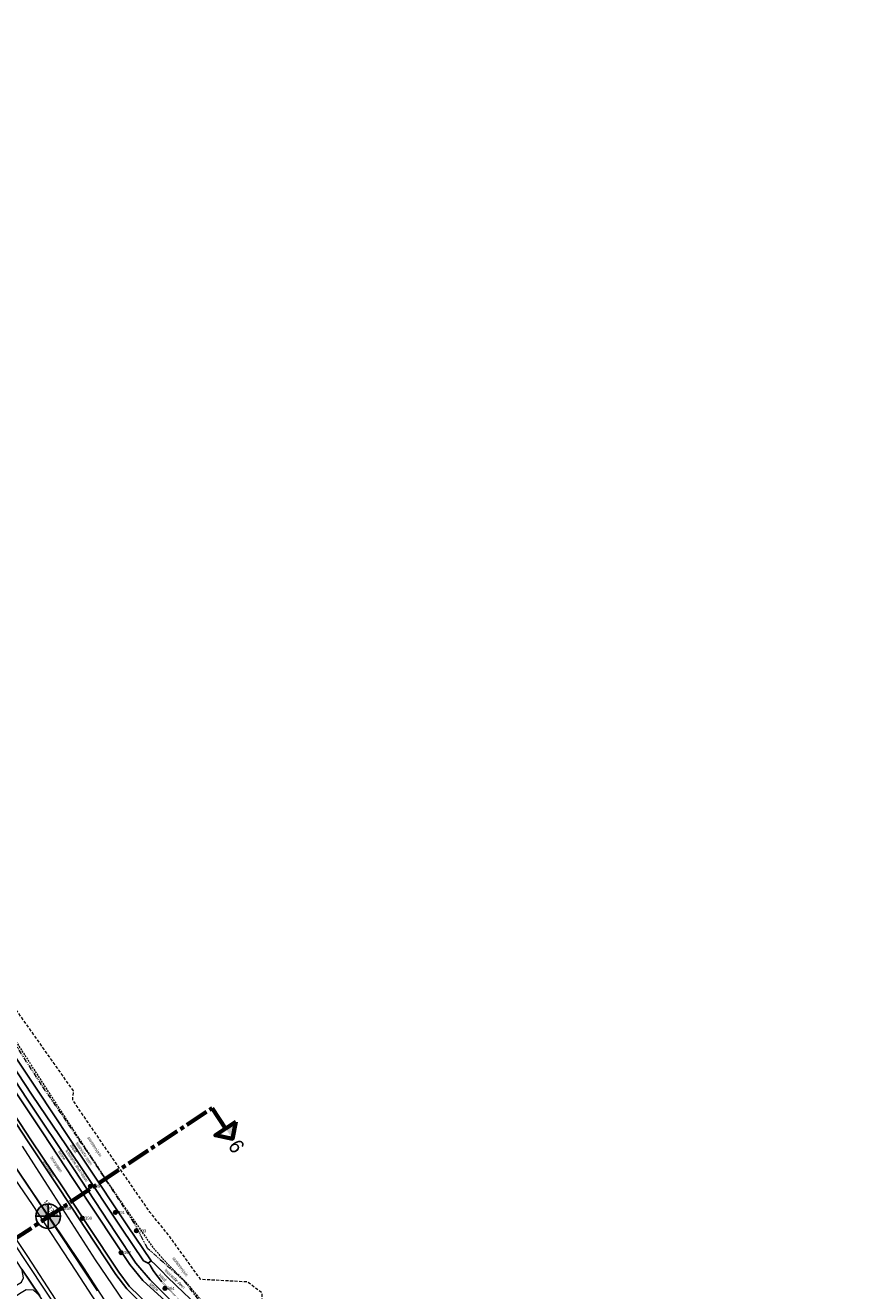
# Model space of a CAD drawing. Header units: metres. Extents: x 62183 to 64287, y 386037 to 390061.
# Tile 20 of 38: x 63165 to 63501, y 387622 to 388138. Entities that reach past the tile are written whole.
import ezdxf
from ezdxf.enums import TextEntityAlignment as Align

# ---------------------------------------------------------------- set-up
doc = ezdxf.new("R2010")
doc.units = ezdxf.units.M
for name, pattern in [('CENTER2', [28.575, 19.05, -3.175, 3.175, -3.175]), ('DOT', [0.25, 0, -0.25]), ('HIDDEN', [0.375, 0.25, -0.125]), ('PHANTOM2', [1.25, 0.625, -0.125, 0.125, -0.125, 0.125, -0.125])]:
    doc.linetypes.add(name, pattern=pattern)
doc.layers.get('0').update_dxf_attribs({"linetype": 'CONTINUOUS'})
for name, color, linetype in [('0 @ 0.5', 7, 'CONTINUOUS'), ('0 @ 1', 7, 'CONTINUOUS'), ('0 @ 5', 7, 'CONTINUOUS'), ('BS-SCHEIDINGSLIJN-TALUDBEKL', 253, 'CONTINUOUS')]:
    doc.layers.add(name, color=color, linetype=linetype)
for name, color, linetype, lineweight in [('BS-Boorpunten', 253, 'CONTINUOUS', 25), ('BS-Boorpuntnummer', 253, 'CONTINUOUS', 25), ('BS-Dijkpaal', 2, 'CONTINUOUS', 25), ('BS-Dijkpaalnr', 6, 'CONTINUOUS', 25), ('BS-KANT-KREUKELBERM', 35, 'PHANTOM2', 0), ('BS-KANT-VERHARDING', 253, 'CONTINUOUS', 0), ('BS-KRUINLIJN', 253, 'CONTINUOUS', 0), ('BS-OVERIGE-TEKSTEN', 253, 'CONTINUOUS', 0), ('BS-PERKOENRIJ', 203, 'DOT', 5), ('BS-TEENLIJN', 11, 'CONTINUOUS', 0), ('BS-TEENSCHOT-GECONSTRUEERD', 1, 'HIDDEN', 13), ('BS-TUSSENBERM', 253, 'CONTINUOUS', 0), ('BS-ZANDLIJN', 2, 'HIDDEN', 20), ('Plts-Dwarsprofiel', 5, 'CENTER2', 70)]:
    doc.layers.add(name, color=color, linetype=linetype, lineweight=lineweight)
doc.layers.add('THEORETISCHE_NULLIJN', color=125, linetype='CONTINUOUS', plot=False)
doc.styles.add('ISO', font='isocp.shx', dxfattribs={"height": 2.5})
doc.styles.add('StagCAD', font='StagCAD.ttf')

# ---------------------------------------------------------------- blocks, each defined once
blk = doc.blocks.new('dijkpaal')
at = {"layer": 'BS-Dijkpaal'}
h = blk.add_hatch(color=256, dxfattribs=at)
h.paths.add_polyline_path([(0, 0), (0, 1, 0.414214), (-1, 0)])
h.paths.add_polyline_path([(1, 0), (0, 0), (0, -1, 0.414214)])
for p, q in [((-1, 0), (1, 0)), ((0, -1), (0, 1))]:
    blk.add_line(p, q, dxfattribs=at)
blk.add_circle((0, 0), 1, dxfattribs=at)
blk = doc.blocks.new('*U728')
at = {"layer": '0 @ 0.5', "xscale": 0.5, "yscale": 0.5, "zscale": 0.5}
blk.add_blockref('dijkpaal', (63174.848, 387652.335), dxfattribs=at)
at = {"layer": '0 @ 1'}
blk.add_blockref('dijkpaal', (63174.848, 387652.335), dxfattribs=at)
at = {"layer": '0 @ 5', "xscale": 5, "yscale": 5, "zscale": 5}
blk.add_blockref('dijkpaal', (63174.848, 387652.335), dxfattribs=at)
blk = doc.blocks.new('punt-boring')
at = {"layer": 'BS-Boorpunten'}
h = blk.add_hatch(color=8, dxfattribs=at)
h.dxf.hatch_style = 1
h.paths.add_polyline_path([(0.01, 1), (-0.87, -0.49), (0.86, -0.51)])
h = blk.add_hatch(color=1, dxfattribs=at)
h.dxf.hatch_style = 1
h.paths.add_polyline_path([(0.01, 1), (-0.87, -0.49), (0.86, -0.51)])
at = {"layer": 'BS-Boorpunten', "color": 8}
blk.add_lwpolyline([(0.01, 1), (-0.87, -0.49), (0.86, -0.51)], close=True, dxfattribs=at)
at = {"layer": 'BS-Boorpunten', "color": 1}
blk.add_lwpolyline([(0.01, 1), (-0.87, -0.49), (0.86, -0.51)], close=True, dxfattribs=at)
at = {"layer": 'BS-Boorpunten', "color": 8}
blk.add_circle((0, 0), 1, dxfattribs=at)
at = {"layer": 'BS-Boorpunten', "color": 1}
blk.add_circle((0, 0), 1, dxfattribs=at)
blk = doc.blocks.new('*U361', base_point=(63174.999, 387652.682))
at = {"layer": 'BS-Boorpunten', "xscale": 1.499999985, "yscale": 1.499999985, "zscale": 1.499999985}
blk.add_blockref('punt-boring', (63174.999, 387652.682), dxfattribs=at)
at = {"layer": 'BS-Boorpuntnummer', "linetype": 'ByBlock', "insert": (63177.119, 387652.682), "char_height": 2.5, "attachment_point": 4}
blk.add_mtext('258', dxfattribs=at)
blk = doc.blocks.new('*U362', base_point=(63180.295, 387655.52))
at = {"layer": 'BS-Boorpunten', "xscale": 1.499999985, "yscale": 1.499999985, "zscale": 1.499999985}
blk.add_blockref('punt-boring', (63180.295, 387655.52), dxfattribs=at)
at = {"layer": 'BS-Boorpuntnummer', "linetype": 'ByBlock', "insert": (63182.415, 387655.52), "char_height": 2.5, "attachment_point": 4}
blk.add_mtext('259', dxfattribs=at)
blk = doc.blocks.new('*U584', base_point=(63192.104, 387664.576))
at = {"layer": 'BS-Boorpunten', "xscale": 1.499999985, "yscale": 1.499999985, "zscale": 1.499999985}
blk.add_blockref('punt-boring', (63192.104, 387664.576), dxfattribs=at)
at = {"layer": 'BS-Boorpuntnummer', "linetype": 'ByBlock', "insert": (63194.224, 387664.576), "char_height": 2.5, "attachment_point": 4}
blk.add_mtext('389', dxfattribs=at)
blk = doc.blocks.new('*U585', base_point=(63188.781, 387651.549))
at = {"layer": 'BS-Boorpunten', "xscale": 1.499999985, "yscale": 1.499999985, "zscale": 1.499999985}
blk.add_blockref('punt-boring', (63188.781, 387651.549), dxfattribs=at)
at = {"layer": 'BS-Boorpuntnummer', "linetype": 'ByBlock', "insert": (63190.901, 387651.549), "char_height": 2.5, "attachment_point": 4}
blk.add_mtext('390', dxfattribs=at)
blk = doc.blocks.new('*U586', base_point=(63202.262, 387653.875))
at = {"layer": 'BS-Boorpunten', "xscale": 1.499999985, "yscale": 1.499999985, "zscale": 1.499999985}
blk.add_blockref('punt-boring', (63202.262, 387653.875), dxfattribs=at)
at = {"layer": 'BS-Boorpuntnummer', "linetype": 'ByBlock', "insert": (63204.382, 387653.875), "char_height": 2.5, "attachment_point": 4}
blk.add_mtext('391', dxfattribs=at)
blk = doc.blocks.new('*U587', base_point=(63204.613, 387637.54))
at = {"layer": 'BS-Boorpunten', "xscale": 1.499999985, "yscale": 1.499999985, "zscale": 1.499999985}
blk.add_blockref('punt-boring', (63204.613, 387637.54), dxfattribs=at)
at = {"layer": 'BS-Boorpuntnummer', "linetype": 'ByBlock', "insert": (63206.733, 387637.54), "char_height": 2.5, "attachment_point": 4}
blk.add_mtext('392', dxfattribs=at)
blk = doc.blocks.new('*U588', base_point=(63210.865, 387646.408))
at = {"layer": 'BS-Boorpunten', "xscale": 1.499999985, "yscale": 1.499999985, "zscale": 1.499999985}
blk.add_blockref('punt-boring', (63210.865, 387646.408), dxfattribs=at)
at = {"layer": 'BS-Boorpuntnummer', "linetype": 'ByBlock', "insert": (63212.985, 387646.408), "char_height": 2.5, "attachment_point": 4}
blk.add_mtext('393', dxfattribs=at)
blk = doc.blocks.new('*U589', base_point=(63222.489, 387622.892))
at = {"layer": 'BS-Boorpunten', "xscale": 1.499999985, "yscale": 1.499999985, "zscale": 1.499999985}
blk.add_blockref('punt-boring', (63222.489, 387622.892), dxfattribs=at)
at = {"layer": 'BS-Boorpuntnummer', "linetype": 'ByBlock', "insert": (63224.609, 387622.892), "char_height": 2.5, "attachment_point": 4}
blk.add_mtext('394', dxfattribs=at)
blk = doc.blocks.new('A$C58CE76E8')
at = {"layer": 'BS-Boorpunten', "xscale": 0.5, "yscale": 0.5, "zscale": 0.5}
for name, p in [('*U584', (63192.104, 387664.576)), ('*U362', (63180.295, 387655.52)), ('*U361', (63174.999, 387652.682)), ('*U585', (63188.781, 387651.549)), ('*U586', (63202.262, 387653.875)), ('*U588', (63210.865, 387646.408)), ('*U587', (63204.613, 387637.54)), ('*U589', (63222.489, 387622.892))]:
    blk.add_blockref(name, p, dxfattribs=at)
at = {"layer": 'BS-Boorpunten', "color": 253, "xscale": 0.5, "yscale": 0.5, "zscale": 0.5}
for name, p in [('*U584', (63192.104, 387664.576)), ('*U584', (63192.104, 387664.576)), ('*U584', (63192.104, 387664.576)), ('*U362', (63180.295, 387655.52)), ('*U362', (63180.295, 387655.52)), ('*U362', (63180.295, 387655.52)), ('*U361', (63174.999, 387652.682)), ('*U361', (63174.999, 387652.682)), ('*U361', (63174.999, 387652.682)), ('*U585', (63188.781, 387651.549)), ('*U585', (63188.781, 387651.549)), ('*U585', (63188.781, 387651.549)), ('*U586', (63202.262, 387653.875)), ('*U586', (63202.262, 387653.875)), ('*U586', (63202.262, 387653.875)), ('*U588', (63210.865, 387646.408)), ('*U588', (63210.865, 387646.408)), ('*U588', (63210.865, 387646.408)), ('*U587', (63204.613, 387637.54)), ('*U587', (63204.613, 387637.54)), ('*U587', (63204.613, 387637.54)), ('*U589', (63222.489, 387622.892)), ('*U589', (63222.489, 387622.892)), ('*U589', (63222.489, 387622.892))]:
    blk.add_blockref(name, p, dxfattribs=at)
at = {"layer": 'BS-Boorpuntnummer', "color": 8, "xscale": 0.7499999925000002, "yscale": 0.7499999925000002, "zscale": 0.7499999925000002}
for p in [(63192.104, 387664.576), (63180.295, 387655.52), (63174.999, 387652.682), (63188.781, 387651.549), (63202.262, 387653.875), (63210.865, 387646.408), (63204.613, 387637.54), (63222.489, 387622.892)]:
    blk.add_blockref('punt-boring', p, dxfattribs=at)
at = {"layer": 'BS-Boorpuntnummer', "color": 8, "char_height": 1.25, "attachment_point": 4}
for s, insert in [('389', (63193.164, 387664.576)), ('259', (63181.355, 387655.52)), ('258', (63176.059, 387652.682)), ('390', (63189.841, 387651.549)), ('391', (63203.322, 387653.875)), ('393', (63211.925, 387646.408)), ('392', (63205.673, 387637.54)), ('394', (63223.549, 387622.892))]:
    blk.add_mtext(s, dxfattribs=dict(at, insert=insert))

msp = doc.modelspace()

# ---------------------------------------------------------------- linework, layer by layer
at = {"layer": 'BS-KANT-KREUKELBERM', "ltscale": 3}
msp.add_lwpolyline([(63238.37, 387615.56), (63230.42, 387625.91), (63215.38, 387639.23), (63209.86, 387649.72), (63192.84, 387675.72), (63172.13, 387705.96), (63154.85, 387732.79)], dxfattribs=at)
at = {"layer": 'BS-KANT-VERHARDING'}
msp.add_polyline3d([(63134.96, 387674.54, 1.63), (63137.39, 387676.24, 1.72), (63138.05, 387675.27, 1.72), (63151.38, 387655.33, 1.73), (63165.39, 387634.23, 1.7), (63174.55, 387620.47, 1.7), (63192.65, 387593.38, 1.68), (63207.39, 387570.96, 1.69), (63222.6, 387547.86, 1.68), (63223.32, 387546.78, 1.68), (63220.85, 387545.22, 1.66), (63212.53, 387557.75, 1.63), (63198.38, 387579.26, 1.64), (63181.82, 387604.24, 1.64), (63164.1, 387630.77, 1.63), (63150.91, 387650.71, 1.66), (63136.67, 387671.98, 1.66), (63134.96, 387674.54, 1.63)], dxfattribs=at)
msp.add_polyline3d([(63171.42, 387619.82, 1.63), (63168.79, 387622.12, 1.59), (63165.85, 387622.28, 1.36), (63163.84, 387621.05, 1.09), (63161.09, 387619.32, 0.75), (63160.12, 387620.4, 0.73), (63159.09, 387622.15, 0.66), (63161.29, 387623.86, 0.99), (63163.93, 387625.49, 1.35), (63164.77, 387627.16, 1.55), (63164.28, 387630.16, 1.6), (63164.1, 387630.77, 1.63)], close=True, dxfattribs=at)
at = {"layer": 'BS-KRUINLIJN'}
for points in [[(63207.42, 387603.23), (63189.32, 387631.26), (63171.69, 387657.46), (63158.19, 387677.34)], [(63204.67, 387601.58), (63186.25, 387629.96), (63168.43, 387657.1), (63155.82, 387675.63)]]:
    msp.add_lwpolyline(points, dxfattribs=at)
at = {"layer": 'BS-PERKOENRIJ', "ltscale": 2, "flags": 128}
msp.add_lwpolyline([(63244.53, 387595.88), (63238.15, 387605.54), (63233.38, 387612.77), (63221.24, 387625.59)], dxfattribs=at)
at = {"layer": 'BS-SCHEIDINGSLIJN-TALUDBEKL'}
for points in [[(63221.24, 387625.59), (63219.16, 387628.09), (63217.73, 387630.13), (63216.9, 387631.56), (63216.41, 387632.38), (63215.63, 387633.23), (63213.8, 387634.14), (63204.72, 387647.54), (63187.7, 387673.07), (63168.34, 387701.79), (63150.54, 387728.7), (63130.12, 387759.33), (63128.39, 387761.97), (63119.3, 387783.07), (63106.84, 387802.17), (63090.39, 387826.91), (63088.3, 387829.08), (63086.27, 387827.45)], [(63239.85, 387613.35), (63237.83, 387614.32), (63236.52, 387615.26), (63230.4, 387620.98), (63223.42, 387627.65), (63221.09, 387630.07), (63218.44, 387632.66), (63216.91, 387634.17), (63207.25, 387648.45), (63189.99, 387674.42), (63170.43, 387703.84), (63153.22, 387729.47), (63132.45, 387760.8)], [(63224.92, 387617.94), (63216.45, 387626.39), (63210.65, 387633.18), (63202.32, 387645.71), (63185.44, 387671.36), (63165.96, 387700.51), (63148.11, 387727.58)], [(63222.54, 387617.85), (63213.49, 387626.06), (63208.16, 387632.67), (63194.6, 387653.16), (63185.22, 387667.37), (63172.65, 387686.33), (63155.28, 387712.51)], [(63149.47, 387708.66), (63166.67, 387682.72), (63179.72, 387663.1), (63190.13, 387647.33), (63202.5, 387628.55), (63207, 387622.68), (63215.81, 387614.05)], [(63216.51, 387615.44), (63207.92, 387623.76), (63203.65, 387629.48), (63190.73, 387649.03), (63181, 387663.96), (63168.08, 387683.18), (63150.57, 387709.48)], [(63215.63, 387633.23), (63216.91, 387634.17)]]:
    msp.add_lwpolyline(points, dxfattribs=at)
at = {"layer": 'BS-TEENLIJN'}
msp.add_lwpolyline([(63157.09, 387649.84), (63166.43, 387635.91), (63177.62, 387618.53)], dxfattribs=at)
at = {"layer": 'BS-TEENSCHOT-GECONSTRUEERD', "ltscale": 3, "flags": 128}
msp.add_lwpolyline([(63465.67, 387263.56), (63459.24, 387271.51), (63453.52, 387277.93), (63453.52, 387277.92), (63453.52, 387277.93), (63466.29, 387286.16), (63480.85, 387295.82), (63481.63, 387295.24), (63483.22, 387294.05), (63485.8, 387292.73), (63488.8, 387292.01), (63491.59, 387291.92), (63494.12, 387292.62), (63497.51, 387294.73), (63499.71, 387297.49), (63500.66, 387300.21), (63500.75, 387304.57), (63499.97, 387307.28), (63497.61, 387310.59), (63493.86, 387314.17), (63490.12, 387316.38), (63484.88, 387317.92), (63480.08, 387318.18), (63475.37, 387317.57), (63471.7, 387315.56), (63446.67, 387296.81), (63444.67, 387296.83), (63443.76, 387297.61), (63435.82, 387309.68), (63433.26, 387313.22), (63427.19, 387322.37), (63423.23, 387329.49), (63420.74, 387334.54), (63408.88, 387361.31), (63399.22, 387375.91), (63384.01, 387398.88), (63370.3, 387420.39), (63368.86, 387422.12), (63346.74, 387445.44), (63338.9, 387456.81), (63329.14, 387472.07), (63309.26, 387502.53), (63294.58, 387523.48), (63281.09, 387544.87), (63278.71, 387549.5), (63274.96, 387558.14), (63271.18, 387566.62), (63269.86, 387569.72), (63266.08, 387575.42), (63257.86, 387587.61), (63254.21, 387593.49), (63241.12, 387612.74), (63238.72, 387616.27), (63231.95, 387624.5), (63223.5, 387632.91), (63217.99, 387639.15), (63203.84, 387659.41), (63198.14, 387667.88), (63181.92, 387692.51), (63164.86, 387718.87), (63154.14, 387735.8), (63143.85, 387751.73), (63136.56, 387763.47), (63136.97, 387763.67), (63129.34, 387778.02), (63125.73, 387783.26), (63111.78, 387805.43), (63095.03, 387830.64), (63088.96, 387837.97), (63075.18, 387853.89), (63070.42, 387861.68), (63069.89, 387861.4), (63064, 387870.79), (63043.38, 387902.36), (63032.98, 387918.72), (63004.45, 387961.04), (62988.13, 387987.34), (62977.58, 388003.19), (62965.38, 388019.69), (62958.93, 388026.04), (62940.67, 388043.4), (62917.73, 388063.78), (62901.32, 388078.27), (62881.2, 388094.12), (62874.11, 388099.42)], dxfattribs=at)
at = {"layer": 'BS-TUSSENBERM'}
msp.add_lwpolyline([(63212.6, 387607.28), (63194.13, 387634.58), (63177.05, 387661.19), (63164.37, 387680.99)], dxfattribs=at)
at = {"layer": 'BS-ZANDLIJN', "ltscale": 5, "flags": 128}
msp.add_lwpolyline([(63499.08, 387299.63), (63500.1, 387306.8), (63500.27, 387307.99), (63492.93, 387317.11), (63485.31, 387320.31), (63475.04, 387320.46), (63462.1, 387310.5), (63453.76, 387302.52), (63440.93, 387303.78), (63439.29, 387311.75), (63425.01, 387338.69), (63416.67, 387354.76), (63402.28, 387380.84), (63385.28, 387406.49), (63374.18, 387421.66), (63362.49, 387439.23), (63353.78, 387446.19), (63334.9, 387474.97), (63319.09, 387498.52), (63302.14, 387523.17), (63290.16, 387543.28), (63284.12, 387557.03), (63269.4, 387580.68), (63253.34, 387604.89), (63262.31, 387614.97), (63262.18, 387620.97), (63256.2, 387625.51), (63237.06, 387626.56), (63224.06, 387644.56), (63216.36, 387654.02), (63197.93, 387680.66), (63184.85, 387699.77), (63185.17, 387703.51), (63161.21, 387737.38), (63146.38, 387762.17), (63132.37, 387780.02), (63135.45, 387789.41), (63133.35, 387803.78), (63124.99, 387813.96), (63116.28, 387808.33), (63105.35, 387823.92), (63110.55, 387828.03), (63104.78, 387835.02), (63099.89, 387831.82), (63092.83, 387846.72), (63082.81, 387855.9), (63064.07, 387885.9), (63046.82, 387909.75), (63026.5, 387938.73), (63021.75, 387950.76), (63011.69, 387964.23), (62993.29, 387992.34), (62976.78, 388012.96), (62963.96, 388032.4), (62944.94, 388049.53), (62923.13, 388068.32), (62903.35, 388085.18), (62886.25, 388099.87), (62867.92, 388115.3), (62842.43, 388127.04), (62811.69, 388149.25), (62781.94, 388164.96), (62758.96, 388179.44), (62753.68, 388189.75), (62734.43, 388203.05), (62722.76, 388228.37), (62716.48, 388251.68), (62715.49, 388256.83), (62721.04, 388258.28), (62723.79, 388262.51), (62722.96, 388267.45), (62728.46, 388268.46), (62735.89, 388270.43), (62739.09, 388277.71), (62738.04, 388284.96), (62721.63, 388286.09), (62706.72, 388286.62), (62702.37, 388293.45), (62701.43, 388303.08), (62698.17, 388319.03), (62691.06, 388347.29), (62690.84, 388357.66), (62692.49, 388361.28), (62702.86, 388363.85), (62714.73, 388369.8), (62715.6, 388375.47), (62713.66, 388378.99), (62691.75, 388380.24), (62678.34, 388377.27), (62678.69, 388386.99), (62673.97, 388406.28), (62665, 388441.7), (62657.91, 388475.31), (62648.33, 388509.34), (62640.08, 388538.69), (62631.17, 388573.95), (62632.11, 388584), (62630.94, 388588.92), (62626.55, 388594.17), (62623.28, 388606.17), (62616.39, 388632.84), (62609.21, 388662.02), (62603.99, 388666.66)], dxfattribs=at)
at = {"layer": 'Plts-Dwarsprofiel', "ltscale": 0.5}
msp.add_line((63160.06, 387642.26), (63241.72, 387696.46), dxfattribs=at)
at = {"layer": 'Plts-Dwarsprofiel', "linetype": 'Continuous', "ltscale": 0.5}
msp.add_line((63241.72, 387696.46), (63247.25, 387688.13), dxfattribs=at)
at = {"layer": 'Plts-Dwarsprofiel', "linetype": 'Continuous', "ltscale": 0.5, "flags": 128}
msp.add_lwpolyline([(63251.41, 387690.9), (63243.08, 387685.37), (63250.01, 387683.97), (63251.41, 387690.9)], dxfattribs=at)
at = {"layer": 'Plts-Dwarsprofiel', "linetype": 'Continuous', "ltscale": 0.5}
msp.add_solid([(63247.25, 387688.13), (63250.01, 387683.97), (63251.41, 387690.9)], dxfattribs=at)
at = {"layer": 'THEORETISCHE_NULLIJN'}
msp.add_lwpolyline([(63194.96, 387621.84), (63170.6, 387658.78), (63150.41, 387688.57)], dxfattribs=at)

# ---------------------------------------------------------------- block references
msp.add_blockref('*U728', (0, 0))
at = {"layer": 'BS-Boorpunten', "color": 253}
msp.add_blockref('A$C58CE76E8', (0, 0), dxfattribs=at)

# ---------------------------------------------------------------- texts
at = {"layer": 'BS-Dijkpaalnr', "style": 'ISO'}
msp.add_text('1333', height=2, rotation=303.706, dxfattribs=at).set_placement((63172.66, 387658.2))
at = {"layer": 'BS-OVERIGE-TEKSTEN', "width": 0.68}
for s, rotation, p in [('basalt', 303.4872, (63185.3, 387679.95)), ('lessinische steen', 303.4067, (63189.52, 387677.92)), ('stortsteen/puin', 302.7743, (63193.67, 387680.66)), ('betonplaten', 303.6533, (63178.03, 387673.46)), ('fixtone', 303.5758, (63180.48, 387677.23)), ('lessinische steen+beton', 303.4067, (63186.49, 387673.02)), ('betonplaten', 303.5384, (63175.15, 387671.69)), ('stortsteen/puin', 307.5239, (63228.64, 387631.68)), ('lessinische steen', 316.2897, (63226.56, 387626.79)), ('fixtone', 317.82, (63218.07, 387623.49)), ('basalt', 312.2706, (63221.62, 387627.34))]:
    msp.add_text(s, height=1.25, rotation=rotation, dxfattribs=at).set_placement(p, align=Align.MIDDLE)
at = {"layer": 'Plts-Dwarsprofiel', "linetype": 'Continuous', "ltscale": 0.5, "style": 'StagCAD', "width": 0.96}
msp.add_text('6', height=6, rotation=303.5721, dxfattribs=at).set_placement((63251.69, 387680.89), align=Align.MIDDLE)

doc.saveas('drawing.dxf')
